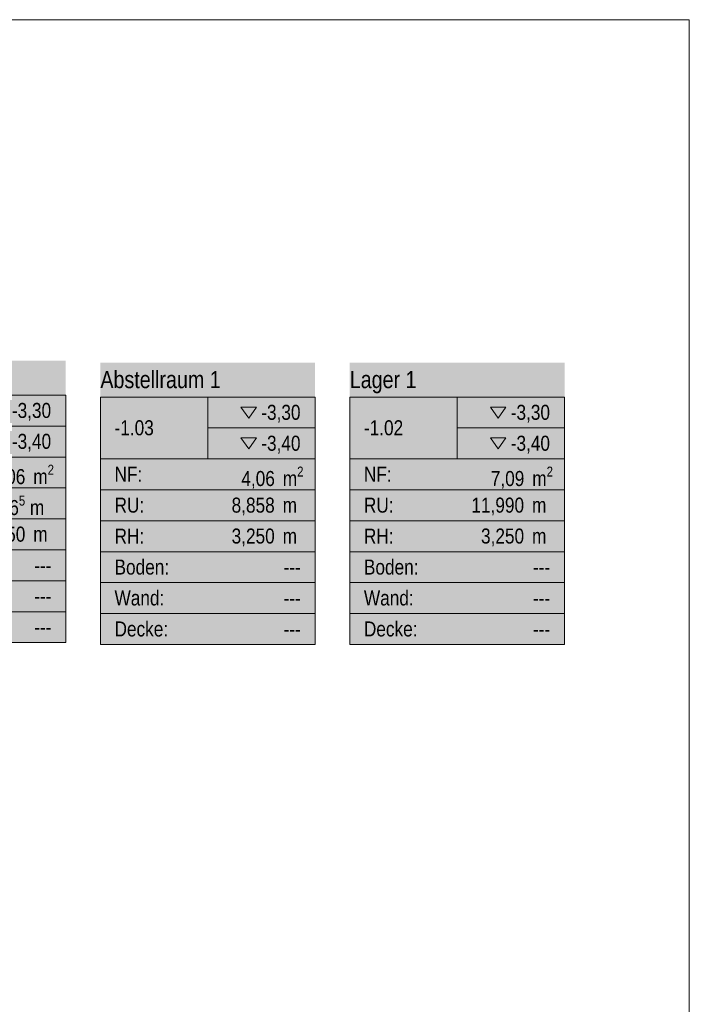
# Model space of a CAD drawing. Header units: metres. Extents: x -80 to 1923, y -189 to 69.
# Tile 31 of 149: x 56.47 to 64.26, y 55.9 to 67.36. Entities that reach past the tile are written whole.
import ezdxf
from ezdxf.enums import TextEntityAlignment as Align

# ---------------------------------------------------------------- set-up
doc = ezdxf.new("R2010")
doc.units = ezdxf.units.M
doc.header["$MEASUREMENT"] = 0
doc.layers.add('00 Linien_Kreise_Splines', color=7, linetype='Continuous')
doc.layers.add('80 Raum', color=7, linetype='Continuous')
doc.styles.add('ERSTELLTER_STIL_1', font='ARIALN.TTF')
doc.styles.add('ERSTELLTER_STIL_2', font='ARIALN.TTF')

# ---------------------------------------------------------------- blocks, each defined once
blk = doc.blocks.new('Lehrküche_-1.04_5_2', base_point=(51.56, 38.144))
at = {"layer": '80 Raum', "linetype": 'Continuous', "lineweight": 0, "true_color": 0x2a303f}
blk.add_hatch(color=169, dxfattribs=at).paths.add_polyline_path([(54.504, 60.109), (57.004, 60.109), (57.004, 63.393), (54.504, 63.393)])
at = {"layer": '80 Raum', "linetype": 'Continuous', "lineweight": 0, "true_color": 0x000000}
blk.add_hatch(color=18, dxfattribs=at).paths.add_polyline_path([(56.141, 62.515), (56.231, 62.387), (56.321, 62.515)])
at = {"layer": '80 Raum', "color": 7, "linetype": 'Continuous', "lineweight": 13}
for p, q in [((57.004, 62.991), (54.504, 62.991)), ((54.504, 62.991), (54.504, 60.109)), ((54.504, 62.991), (57.004, 62.991)), ((54.504, 62.271), (54.504, 62.991)), ((55.754, 62.991), (55.754, 62.271)), ((57.004, 60.109), (57.004, 62.991)), ((57.004, 62.991), (57.004, 62.271)), ((55.754, 62.631), (57.004, 62.631)), ((57.004, 62.271), (54.504, 62.271)), ((54.504, 62.271), (57.004, 62.271)), ((54.504, 61.911), (54.504, 62.271)), ((57.004, 62.271), (57.004, 61.911)), ((57.004, 61.911), (54.504, 61.911)), ((54.504, 61.911), (57.004, 61.911)), ((54.504, 61.55), (54.504, 61.911)), ((57.004, 61.911), (57.004, 61.55)), ((57.004, 61.55), (54.504, 61.55)), ((54.504, 61.55), (57.004, 61.55)), ((54.504, 61.19), (54.504, 61.55)), ((57.004, 61.55), (57.004, 61.19)), ((57.004, 61.19), (54.504, 61.19)), ((54.504, 61.19), (57.004, 61.19)), ((54.504, 60.83), (54.504, 61.19)), ((57.004, 61.19), (57.004, 60.83)), ((57.004, 60.83), (54.504, 60.83)), ((54.504, 60.83), (57.004, 60.83)), ((54.504, 60.469), (54.504, 60.83)), ((57.004, 60.83), (57.004, 60.469)), ((57.004, 60.469), (54.504, 60.469)), ((54.504, 60.469), (57.004, 60.469)), ((54.504, 60.109), (54.504, 60.469)), ((57.004, 60.469), (57.004, 60.109)), ((54.504, 60.109), (57.004, 60.109)), ((57.004, 60.109), (54.504, 60.109))]:
    blk.add_line(p, q, dxfattribs=at)
at = {"layer": '80 Raum', "color": 7, "linetype": 'Continuous', "lineweight": 13, "flags": 128}
for points in [[(56.141, 62.875), (56.231, 62.748), (56.321, 62.875)], [(56.141, 62.515), (56.231, 62.387), (56.321, 62.515)]]:
    blk.add_lwpolyline(points, close=True, dxfattribs=at)
at = {"layer": '80 Raum', "color": 7, "lineweight": 13, "char_height": 0.175, "attachment_point": 1, "style": 'ERSTELLTER_STIL_2'}
for s, insert in [('\\A1;{\\pql;\\pt0,0.05;\\fArial Narrow|b0|i0|c0|p0;\\W1.000000;-3,30\\fArial Narrow|b0|i0|c0|p0;\\W1.000000;\\A1{\\H.66x;\\S^  ;}\\fArial Narrow|b0|i0|c0|p0;\\W1.000000;\\fArial Narrow|b0|i0|c0|p0;\\W1.000000;\\A1{\\H.66x;\\S^  ;}}', (56.377, 62.901)), ('\\A1;{\\pql;\\pt0,0.05;\\fArial Narrow|b0|i0|c0|p0;\\W1.000000;-3,40\\fArial Narrow|b0|i0|c0|p0;\\W1.000000;\\A1{\\H.66x;\\S^  ;}\\fArial Narrow|b0|i0|c0|p0;\\W1.000000;\\fArial Narrow|b0|i0|c0|p0;\\W1.000000;\\A1{\\H.66x;\\S^  ;}}', (56.377, 62.541)), ('\\A1;{\\pql;\\pt0,0.05;\\fArial Narrow|b0|i0|c0|p0;\\W1.000000;21,06\\fArial Narrow|b0|i0|c0|p0;\\W1.000000;\\A1{\\H.66x;\\S^  ;}\\fArial Narrow|b0|i0|c0|p0;\\W1.000000; m\\fArial Narrow|b0|i0|c0|p0;\\W1.000000;\\A1{\\H.66x;\\S2^  ;}}', (56.032, 62.181)), ('\\A1;{\\pql;\\pt0,0.05;\\fArial Narrow|b0|i0|c0|p0;\\W1.000000;19,656\\fArial Narrow|b0|i0|c0|p0;\\W1.000000;\\A1{\\H.66x;\\S5^  ;}\\fArial Narrow|b0|i0|c0|p0;\\W1.000000; m\\fArial Narrow|b0|i0|c0|p0;\\W1.000000;\\A1{\\H.66x;\\S^  ;}}', (55.845, 61.821)), ('\\A1;{\\pql;\\pt0,0.05;\\fArial Narrow|b0|i0|c0|p0;\\W1.000000;3,250\\fArial Narrow|b0|i0|c0|p0;\\W1.000000;\\A1{\\H.66x;\\S^  ;}\\fArial Narrow|b0|i0|c0|p0;\\W1.000000; m\\fArial Narrow|b0|i0|c0|p0;\\W1.000000;\\A1{\\H.66x;\\S^  ;}}', (56.032, 61.46))]:
    blk.add_mtext(s, dxfattribs=dict(at, insert=insert))
at = {"layer": '80 Raum', "color": 7, "lineweight": 13}
for tag, height, style, p in [('DUMMY_850', 0.2, 'ERSTELLTER_STIL_1', (56.839, 63.357)), ('ROOM_NAME', 0.2, 'ERSTELLTER_STIL_1', (54.504, 63.298)), ('ROOM_NUMBER', 0.175, 'ERSTELLTER_STIL_2', (54.668, 62.721)), ('measuredNetAreaCode', 0.175, 'ERSTELLTER_STIL_2', (54.668, 62.18)), ('perimeterCode', 0.175, 'ERSTELLTER_STIL_2', (54.668, 61.82)), ('ceilingHeightCode', 0.175, 'ERSTELLTER_STIL_2', (54.668, 61.46)), ('measuredAreaCode', 0.175, 'ERSTELLTER_STIL_2', (54.668, 61.099)), ('DUMMY_851_0', 0.175, 'ERSTELLTER_STIL_2', (56.637, 61.097)), ('DUMMY_852', 0.175, 'ERSTELLTER_STIL_2', (54.668, 60.739)), ('DUMMY_851_1', 0.175, 'ERSTELLTER_STIL_2', (56.637, 60.737)), ('DUMMY_853', 0.175, 'ERSTELLTER_STIL_2', (54.668, 60.379)), ('DUMMY_851_2', 0.175, 'ERSTELLTER_STIL_2', (56.637, 60.377))]:
    blk.add_attdef(tag, text='', height=height, dxfattribs=dict(at, style=style)).set_placement(p, align=Align.TOP_LEFT)
blk = doc.blocks.new('Abstellraum 1_-1.03_10_2', base_point=(46.824, 36.481))
at = {"layer": '80 Raum', "linetype": 'Continuous', "lineweight": 0, "true_color": 0x2a303f}
blk.add_hatch(color=169, dxfattribs=at).paths.add_polyline_path([(57.407, 60.087), (59.907, 60.087), (59.907, 63.371), (57.407, 63.371)])
at = {"layer": '80 Raum', "linetype": 'Continuous', "lineweight": 0, "true_color": 0x000000}
blk.add_hatch(color=18, dxfattribs=at).paths.add_polyline_path([(59.044, 62.493), (59.134, 62.365), (59.224, 62.493)])
at = {"layer": '80 Raum', "color": 7, "linetype": 'Continuous', "lineweight": 13}
for p, q in [((59.907, 62.969), (57.407, 62.969)), ((57.407, 62.969), (57.407, 60.087)), ((57.407, 62.969), (59.907, 62.969)), ((57.407, 62.249), (57.407, 62.969)), ((58.657, 62.969), (58.657, 62.249)), ((59.907, 60.087), (59.907, 62.969)), ((59.907, 62.969), (59.907, 62.249)), ((58.657, 62.609), (59.907, 62.609)), ((59.907, 62.249), (57.407, 62.249)), ((57.407, 62.249), (59.907, 62.249)), ((57.407, 61.888), (57.407, 62.249)), ((59.907, 62.249), (59.907, 61.888)), ((59.907, 61.888), (57.407, 61.888)), ((57.407, 61.888), (59.907, 61.888)), ((57.407, 61.528), (57.407, 61.888)), ((59.907, 61.888), (59.907, 61.528)), ((59.907, 61.528), (57.407, 61.528)), ((57.407, 61.528), (59.907, 61.528)), ((57.407, 61.168), (57.407, 61.528)), ((59.907, 61.528), (59.907, 61.168)), ((59.907, 61.168), (57.407, 61.168)), ((57.407, 61.168), (59.907, 61.168)), ((57.407, 60.808), (57.407, 61.168)), ((59.907, 61.168), (59.907, 60.808)), ((59.907, 60.808), (57.407, 60.808)), ((57.407, 60.808), (59.907, 60.808)), ((57.407, 60.447), (57.407, 60.808)), ((59.907, 60.808), (59.907, 60.447)), ((59.907, 60.447), (57.407, 60.447)), ((57.407, 60.447), (59.907, 60.447)), ((57.407, 60.087), (57.407, 60.447)), ((59.907, 60.447), (59.907, 60.087)), ((57.407, 60.087), (59.907, 60.087)), ((59.907, 60.087), (57.407, 60.087))]:
    blk.add_line(p, q, dxfattribs=at)
at = {"layer": '80 Raum', "color": 7, "linetype": 'Continuous', "lineweight": 13, "flags": 128}
for points in [[(59.044, 62.853), (59.134, 62.725), (59.224, 62.853)], [(59.044, 62.493), (59.134, 62.365), (59.224, 62.493)]]:
    blk.add_lwpolyline(points, close=True, dxfattribs=at)
at = {"layer": '80 Raum', "color": 7, "lineweight": 13, "char_height": 0.175, "attachment_point": 1, "style": 'ERSTELLTER_STIL_2'}
for s, insert in [('\\A1;{\\pql;\\pt0,0.05;\\fArial Narrow|b0|i0|c0|p0;\\W1.000000;-3,30\\fArial Narrow|b0|i0|c0|p0;\\W1.000000;\\A1{\\H.66x;\\S^  ;}\\fArial Narrow|b0|i0|c0|p0;\\W1.000000;\\fArial Narrow|b0|i0|c0|p0;\\W1.000000;\\A1{\\H.66x;\\S^  ;}}', (59.28, 62.879)), ('\\A1;{\\pql;\\pt0,0.05;\\fArial Narrow|b0|i0|c0|p0;\\W1.000000;-3,40\\fArial Narrow|b0|i0|c0|p0;\\W1.000000;\\A1{\\H.66x;\\S^  ;}\\fArial Narrow|b0|i0|c0|p0;\\W1.000000;\\fArial Narrow|b0|i0|c0|p0;\\W1.000000;\\A1{\\H.66x;\\S^  ;}}', (59.28, 62.519)), ('\\A1;{\\pql;\\pt0,0.05;\\fArial Narrow|b0|i0|c0|p0;\\W1.000000;4,06\\fArial Narrow|b0|i0|c0|p0;\\W1.000000;\\A1{\\H.66x;\\S^  ;}\\fArial Narrow|b0|i0|c0|p0;\\W1.000000; m\\fArial Narrow|b0|i0|c0|p0;\\W1.000000;\\A1{\\H.66x;\\S2^  ;}}', (59.048, 62.159)), ('\\A1;{\\pql;\\pt0,0.05;\\fArial Narrow|b0|i0|c0|p0;\\W1.000000;8,858\\fArial Narrow|b0|i0|c0|p0;\\W1.000000;\\A1{\\H.66x;\\S^  ;}\\fArial Narrow|b0|i0|c0|p0;\\W1.000000; m\\fArial Narrow|b0|i0|c0|p0;\\W1.000000;\\A1{\\H.66x;\\S^  ;}}', (58.935, 61.798)), ('\\A1;{\\pql;\\pt0,0.05;\\fArial Narrow|b0|i0|c0|p0;\\W1.000000;3,250\\fArial Narrow|b0|i0|c0|p0;\\W1.000000;\\A1{\\H.66x;\\S^  ;}\\fArial Narrow|b0|i0|c0|p0;\\W1.000000; m\\fArial Narrow|b0|i0|c0|p0;\\W1.000000;\\A1{\\H.66x;\\S^  ;}}', (58.935, 61.438))]:
    blk.add_mtext(s, dxfattribs=dict(at, insert=insert))
at = {"layer": '80 Raum', "color": 7, "lineweight": 13}
for tag, height, style, p in [('DUMMY_850', 0.2, 'ERSTELLTER_STIL_1', (59.742, 63.335)), ('ROOM_NAME', 0.2, 'ERSTELLTER_STIL_1', (57.407, 63.273)), ('ROOM_NUMBER', 0.175, 'ERSTELLTER_STIL_2', (57.572, 62.699)), ('measuredNetAreaCode', 0.175, 'ERSTELLTER_STIL_2', (57.572, 62.158)), ('perimeterCode', 0.175, 'ERSTELLTER_STIL_2', (57.572, 61.798)), ('ceilingHeightCode', 0.175, 'ERSTELLTER_STIL_2', (57.572, 61.437)), ('measuredAreaCode', 0.175, 'ERSTELLTER_STIL_2', (57.572, 61.077)), ('DUMMY_851_0', 0.175, 'ERSTELLTER_STIL_2', (59.54, 61.075)), ('DUMMY_852', 0.175, 'ERSTELLTER_STIL_2', (57.572, 60.717)), ('DUMMY_851_1', 0.175, 'ERSTELLTER_STIL_2', (59.54, 60.715)), ('DUMMY_853', 0.175, 'ERSTELLTER_STIL_2', (57.572, 60.356)), ('DUMMY_851_2', 0.175, 'ERSTELLTER_STIL_2', (59.54, 60.355))]:
    blk.add_attdef(tag, text='', height=height, dxfattribs=dict(at, style=style)).set_placement(p, align=Align.TOP_LEFT)
blk = doc.blocks.new('Lager 1_-1.02_11_2', base_point=(48.539, 29.554))
at = {"layer": '80 Raum', "linetype": 'Continuous', "lineweight": 0, "true_color": 0x2a303f}
blk.add_hatch(color=169, dxfattribs=at).paths.add_polyline_path([(60.31, 60.087), (62.81, 60.087), (62.81, 63.371), (60.31, 63.371)])
at = {"layer": '80 Raum', "linetype": 'Continuous', "lineweight": 0, "true_color": 0x000000}
blk.add_hatch(color=18, dxfattribs=at).paths.add_polyline_path([(61.947, 62.493), (62.037, 62.365), (62.127, 62.493)])
at = {"layer": '80 Raum', "color": 7, "linetype": 'Continuous', "lineweight": 13}
for p, q in [((62.81, 62.969), (60.31, 62.969)), ((60.31, 62.969), (60.31, 60.087)), ((60.31, 62.969), (62.81, 62.969)), ((60.31, 62.249), (60.31, 62.969)), ((61.56, 62.969), (61.56, 62.249)), ((62.81, 60.087), (62.81, 62.969)), ((62.81, 62.969), (62.81, 62.249)), ((61.56, 62.609), (62.81, 62.609)), ((62.81, 62.249), (60.31, 62.249)), ((60.31, 62.249), (62.81, 62.249)), ((60.31, 61.888), (60.31, 62.249)), ((62.81, 62.249), (62.81, 61.888)), ((62.81, 61.888), (60.31, 61.888)), ((60.31, 61.888), (62.81, 61.888)), ((60.31, 61.528), (60.31, 61.888)), ((62.81, 61.888), (62.81, 61.528)), ((62.81, 61.528), (60.31, 61.528)), ((60.31, 61.528), (62.81, 61.528)), ((60.31, 61.168), (60.31, 61.528)), ((62.81, 61.528), (62.81, 61.168)), ((62.81, 61.168), (60.31, 61.168)), ((60.31, 61.168), (62.81, 61.168)), ((60.31, 60.808), (60.31, 61.168)), ((62.81, 61.168), (62.81, 60.808)), ((62.81, 60.808), (60.31, 60.808)), ((60.31, 60.808), (62.81, 60.808)), ((60.31, 60.447), (60.31, 60.808)), ((62.81, 60.808), (62.81, 60.447)), ((62.81, 60.447), (60.31, 60.447)), ((60.31, 60.447), (62.81, 60.447)), ((60.31, 60.087), (60.31, 60.447)), ((62.81, 60.447), (62.81, 60.087)), ((60.31, 60.087), (62.81, 60.087)), ((62.81, 60.087), (60.31, 60.087))]:
    blk.add_line(p, q, dxfattribs=at)
at = {"layer": '80 Raum', "color": 7, "linetype": 'Continuous', "lineweight": 13, "flags": 128}
for points in [[(61.947, 62.853), (62.037, 62.725), (62.127, 62.853)], [(61.947, 62.493), (62.037, 62.365), (62.127, 62.493)]]:
    blk.add_lwpolyline(points, close=True, dxfattribs=at)
at = {"layer": '80 Raum', "color": 7, "lineweight": 13, "char_height": 0.175, "attachment_point": 1, "style": 'ERSTELLTER_STIL_2'}
for s, insert in [('\\A1;{\\pql;\\pt0,0.05;\\fArial Narrow|b0|i0|c0|p0;\\W1.000000;-3,30\\fArial Narrow|b0|i0|c0|p0;\\W1.000000;\\A1{\\H.66x;\\S^  ;}\\fArial Narrow|b0|i0|c0|p0;\\W1.000000;\\fArial Narrow|b0|i0|c0|p0;\\W1.000000;\\A1{\\H.66x;\\S^  ;}}', (62.184, 62.879)), ('\\A1;{\\pql;\\pt0,0.05;\\fArial Narrow|b0|i0|c0|p0;\\W1.000000;-3,40\\fArial Narrow|b0|i0|c0|p0;\\W1.000000;\\A1{\\H.66x;\\S^  ;}\\fArial Narrow|b0|i0|c0|p0;\\W1.000000;\\fArial Narrow|b0|i0|c0|p0;\\W1.000000;\\A1{\\H.66x;\\S^  ;}}', (62.184, 62.519)), ('\\A1;{\\pql;\\pt0,0.05;\\fArial Narrow|b0|i0|c0|p0;\\W1.000000;7,09\\fArial Narrow|b0|i0|c0|p0;\\W1.000000;\\A1{\\H.66x;\\S^  ;}\\fArial Narrow|b0|i0|c0|p0;\\W1.000000; m\\fArial Narrow|b0|i0|c0|p0;\\W1.000000;\\A1{\\H.66x;\\S2^  ;}}', (61.952, 62.159)), ('\\A1;{\\pql;\\pt0,0.05;\\fArial Narrow|b0|i0|c0|p0;\\W1.000000;11,990\\fArial Narrow|b0|i0|c0|p0;\\W1.000000;\\A1{\\H.66x;\\S^  ;}\\fArial Narrow|b0|i0|c0|p0;\\W1.000000; m\\fArial Narrow|b0|i0|c0|p0;\\W1.000000;\\A1{\\H.66x;\\S^  ;}}', (61.726, 61.798)), ('\\A1;{\\pql;\\pt0,0.05;\\fArial Narrow|b0|i0|c0|p0;\\W1.000000;3,250\\fArial Narrow|b0|i0|c0|p0;\\W1.000000;\\A1{\\H.66x;\\S^  ;}\\fArial Narrow|b0|i0|c0|p0;\\W1.000000; m\\fArial Narrow|b0|i0|c0|p0;\\W1.000000;\\A1{\\H.66x;\\S^  ;}}', (61.838, 61.438))]:
    blk.add_mtext(s, dxfattribs=dict(at, insert=insert))
at = {"layer": '80 Raum', "color": 7, "lineweight": 13}
for tag, height, style, p in [('DUMMY_850', 0.2, 'ERSTELLTER_STIL_1', (62.645, 63.335)), ('ROOM_NAME', 0.2, 'ERSTELLTER_STIL_1', (60.31, 63.273)), ('ROOM_NUMBER', 0.175, 'ERSTELLTER_STIL_2', (60.475, 62.699)), ('measuredNetAreaCode', 0.175, 'ERSTELLTER_STIL_2', (60.475, 62.158)), ('perimeterCode', 0.175, 'ERSTELLTER_STIL_2', (60.475, 61.798)), ('ceilingHeightCode', 0.175, 'ERSTELLTER_STIL_2', (60.475, 61.437)), ('measuredAreaCode', 0.175, 'ERSTELLTER_STIL_2', (60.475, 61.077)), ('DUMMY_851_0', 0.175, 'ERSTELLTER_STIL_2', (62.443, 61.075)), ('DUMMY_852', 0.175, 'ERSTELLTER_STIL_2', (60.475, 60.717)), ('DUMMY_851_1', 0.175, 'ERSTELLTER_STIL_2', (62.443, 60.715)), ('DUMMY_853', 0.175, 'ERSTELLTER_STIL_2', (60.475, 60.356)), ('DUMMY_851_2', 0.175, 'ERSTELLTER_STIL_2', (62.443, 60.355))]:
    blk.add_attdef(tag, text='', height=height, dxfattribs=dict(at, style=style)).set_placement(p, align=Align.TOP_LEFT)

msp = doc.modelspace()

# ---------------------------------------------------------------- linework, layer by layer
at = {"layer": '00 Linien_Kreise_Splines', "color": 30, "linetype": 'Continuous', "lineweight": 18, "true_color": 0xff7300}
for p, q in [((64.262, 67.364), (15.362, 67.364)), ((64.262, 25.866), (64.262, 67.364))]:
    msp.add_line(p, q, dxfattribs=at)

# ---------------------------------------------------------------- block references
at = {"layer": '80 Raum', "color": 7, "linetype": 'Continuous', "lineweight": 13}
ref = msp.add_blockref('Lehrküche_-1.04_5_2', (51.56, 38.144), dxfattribs=at)
ref.add_attrib('ROOM_NAME', 'Lehrküche', dxfattribs={"color": 7, "lineweight": 13, "height": 0.2, "style": 'ERSTELLTER_STIL_1'}).set_placement((54.504, 63.298), align=Align.TOP_LEFT)
ref.add_attrib('ROOM_NUMBER', '-1.04', dxfattribs={"color": 7, "lineweight": 13, "height": 0.175, "style": 'ERSTELLTER_STIL_2'}).set_placement((54.668, 62.721), align=Align.TOP_LEFT)
ref.add_attrib('measuredAreaCode', 'Boden: ', dxfattribs={"color": 7, "lineweight": 13, "height": 0.175, "style": 'ERSTELLTER_STIL_2'}).set_placement((54.668, 61.099), align=Align.TOP_LEFT)
ref.add_attrib('measuredNetAreaCode', 'NF: ', dxfattribs={"color": 7, "lineweight": 13, "height": 0.175, "style": 'ERSTELLTER_STIL_2'}).set_placement((54.668, 62.18), align=Align.TOP_LEFT)
ref.add_attrib('perimeterCode', 'RU: ', dxfattribs={"color": 7, "lineweight": 13, "height": 0.175, "style": 'ERSTELLTER_STIL_2'}).set_placement((54.668, 61.82), align=Align.TOP_LEFT)
ref.add_attrib('ceilingHeightCode', 'RH: ', dxfattribs={"color": 7, "lineweight": 13, "height": 0.175, "style": 'ERSTELLTER_STIL_2'}).set_placement((54.668, 61.46), align=Align.TOP_LEFT)
ref.add_attrib('DUMMY_851', '---', dxfattribs={"color": 7, "lineweight": 13, "height": 0.175, "style": 'ERSTELLTER_STIL_2'}).set_placement((56.637, 61.097), align=Align.TOP_LEFT)
ref.add_attrib('DUMMY_851_1', '---', dxfattribs={"color": 7, "lineweight": 13, "height": 0.175, "style": 'ERSTELLTER_STIL_2'}).set_placement((56.637, 60.737), align=Align.TOP_LEFT)
ref.add_attrib('DUMMY_851_2', '---', dxfattribs={"color": 7, "lineweight": 13, "height": 0.175, "style": 'ERSTELLTER_STIL_2'}).set_placement((56.637, 60.377), align=Align.TOP_LEFT)
ref.add_attrib('DUMMY_852', 'Wand: ', dxfattribs={"color": 7, "lineweight": 13, "height": 0.175, "style": 'ERSTELLTER_STIL_2'}).set_placement((54.668, 60.739), align=Align.TOP_LEFT)
ref.add_attrib('DUMMY_853', 'Decke: ', dxfattribs={"color": 7, "lineweight": 13, "height": 0.175, "style": 'ERSTELLTER_STIL_2'}).set_placement((54.668, 60.379), align=Align.TOP_LEFT)
ref = msp.add_blockref('Abstellraum 1_-1.03_10_2', (46.824, 36.481), dxfattribs=at)
ref.add_attrib('ROOM_NAME', 'Abstellraum 1', dxfattribs={"color": 7, "lineweight": 13, "height": 0.2, "style": 'ERSTELLTER_STIL_1'}).set_placement((57.407, 63.273), align=Align.TOP_LEFT)
ref.add_attrib('ROOM_NUMBER', '-1.03', dxfattribs={"color": 7, "lineweight": 13, "height": 0.175, "style": 'ERSTELLTER_STIL_2'}).set_placement((57.572, 62.699), align=Align.TOP_LEFT)
ref.add_attrib('measuredAreaCode', 'Boden: ', dxfattribs={"color": 7, "lineweight": 13, "height": 0.175, "style": 'ERSTELLTER_STIL_2'}).set_placement((57.572, 61.077), align=Align.TOP_LEFT)
ref.add_attrib('measuredNetAreaCode', 'NF: ', dxfattribs={"color": 7, "lineweight": 13, "height": 0.175, "style": 'ERSTELLTER_STIL_2'}).set_placement((57.572, 62.158), align=Align.TOP_LEFT)
ref.add_attrib('perimeterCode', 'RU: ', dxfattribs={"color": 7, "lineweight": 13, "height": 0.175, "style": 'ERSTELLTER_STIL_2'}).set_placement((57.572, 61.798), align=Align.TOP_LEFT)
ref.add_attrib('ceilingHeightCode', 'RH: ', dxfattribs={"color": 7, "lineweight": 13, "height": 0.175, "style": 'ERSTELLTER_STIL_2'}).set_placement((57.572, 61.437), align=Align.TOP_LEFT)
ref.add_attrib('DUMMY_851', '---', dxfattribs={"color": 7, "lineweight": 13, "height": 0.175, "style": 'ERSTELLTER_STIL_2'}).set_placement((59.54, 61.075), align=Align.TOP_LEFT)
ref.add_attrib('DUMMY_851_1', '---', dxfattribs={"color": 7, "lineweight": 13, "height": 0.175, "style": 'ERSTELLTER_STIL_2'}).set_placement((59.54, 60.715), align=Align.TOP_LEFT)
ref.add_attrib('DUMMY_851_2', '---', dxfattribs={"color": 7, "lineweight": 13, "height": 0.175, "style": 'ERSTELLTER_STIL_2'}).set_placement((59.54, 60.355), align=Align.TOP_LEFT)
ref.add_attrib('DUMMY_852', 'Wand: ', dxfattribs={"color": 7, "lineweight": 13, "height": 0.175, "style": 'ERSTELLTER_STIL_2'}).set_placement((57.572, 60.717), align=Align.TOP_LEFT)
ref.add_attrib('DUMMY_853', 'Decke: ', dxfattribs={"color": 7, "lineweight": 13, "height": 0.175, "style": 'ERSTELLTER_STIL_2'}).set_placement((57.572, 60.356), align=Align.TOP_LEFT)
ref = msp.add_blockref('Lager 1_-1.02_11_2', (48.539, 29.554), dxfattribs=at)
ref.add_attrib('ROOM_NAME', 'Lager 1', dxfattribs={"color": 7, "lineweight": 13, "height": 0.2, "style": 'ERSTELLTER_STIL_1'}).set_placement((60.31, 63.273), align=Align.TOP_LEFT)
ref.add_attrib('ROOM_NUMBER', '-1.02', dxfattribs={"color": 7, "lineweight": 13, "height": 0.175, "style": 'ERSTELLTER_STIL_2'}).set_placement((60.475, 62.699), align=Align.TOP_LEFT)
ref.add_attrib('measuredAreaCode', 'Boden: ', dxfattribs={"color": 7, "lineweight": 13, "height": 0.175, "style": 'ERSTELLTER_STIL_2'}).set_placement((60.475, 61.077), align=Align.TOP_LEFT)
ref.add_attrib('measuredNetAreaCode', 'NF: ', dxfattribs={"color": 7, "lineweight": 13, "height": 0.175, "style": 'ERSTELLTER_STIL_2'}).set_placement((60.475, 62.158), align=Align.TOP_LEFT)
ref.add_attrib('perimeterCode', 'RU: ', dxfattribs={"color": 7, "lineweight": 13, "height": 0.175, "style": 'ERSTELLTER_STIL_2'}).set_placement((60.475, 61.798), align=Align.TOP_LEFT)
ref.add_attrib('ceilingHeightCode', 'RH: ', dxfattribs={"color": 7, "lineweight": 13, "height": 0.175, "style": 'ERSTELLTER_STIL_2'}).set_placement((60.475, 61.437), align=Align.TOP_LEFT)
ref.add_attrib('DUMMY_851', '---', dxfattribs={"color": 7, "lineweight": 13, "height": 0.175, "style": 'ERSTELLTER_STIL_2'}).set_placement((62.443, 61.075), align=Align.TOP_LEFT)
ref.add_attrib('DUMMY_851_1', '---', dxfattribs={"color": 7, "lineweight": 13, "height": 0.175, "style": 'ERSTELLTER_STIL_2'}).set_placement((62.443, 60.715), align=Align.TOP_LEFT)
ref.add_attrib('DUMMY_851_2', '---', dxfattribs={"color": 7, "lineweight": 13, "height": 0.175, "style": 'ERSTELLTER_STIL_2'}).set_placement((62.443, 60.355), align=Align.TOP_LEFT)
ref.add_attrib('DUMMY_852', 'Wand: ', dxfattribs={"color": 7, "lineweight": 13, "height": 0.175, "style": 'ERSTELLTER_STIL_2'}).set_placement((60.475, 60.717), align=Align.TOP_LEFT)
ref.add_attrib('DUMMY_853', 'Decke: ', dxfattribs={"color": 7, "lineweight": 13, "height": 0.175, "style": 'ERSTELLTER_STIL_2'}).set_placement((60.475, 60.356), align=Align.TOP_LEFT)

doc.saveas('drawing.dxf')
